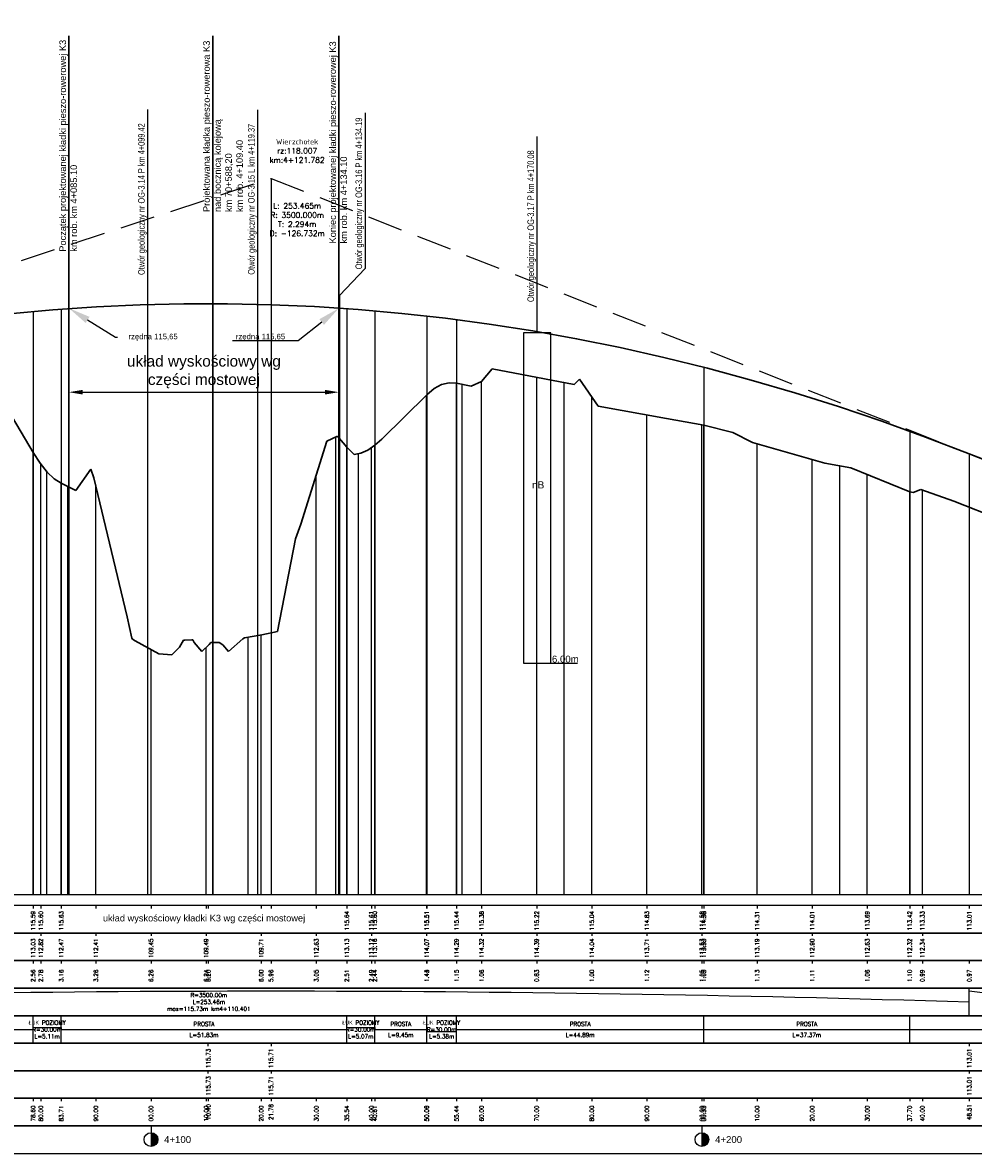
# Model space of a CAD drawing. Extents: x 7529714 to 7537797, y 5723889 to 5727796.
# Tile 26 of 28: x 7537372 to 7537545, y 5725349 to 5725554. Entities that reach past the tile are written whole.
import ezdxf
from ezdxf import colors
from ezdxf.entities.mleader import LeaderData, LeaderLine
from ezdxf.enums import TextEntityAlignment as Align
from ezdxf.math import Vec2, Vec3

# ---------------------------------------------------------------- set-up
doc = ezdxf.new("R2010")
doc.units = 0
doc.header["$PDMODE"] = 35
doc.header["$PDSIZE"] = 0.3
doc.linetypes.add('HIDDEN', pattern=[9.525, 6.35, -3.175])
for name, color, linetype in [('C-DROGI-PROFILE', 7, 'Continuous'), ('C-DROGI-PROFILE-ETYKIETY', 7, 'Continuous'), ('D-geologia', 150, 'Continuous'), ('Niw-opis', 2, 'Continuous')]:
    doc.layers.add(name, color=color, linetype=linetype)
doc.styles.add('ARIAL', font='arial.ttf', dxfattribs={"height": 1})
doc.styles.get("Standard").update_dxf_attribs({"font": 'arial.ttf'})
doc.dimstyles.new('ISO-25', dxfattribs={"dimtxt": 2.5, "dimasz": 2.5, "dimexe": 1.25, "dimexo": 0.625, "dimtad": 1, "dimtxsty": 'Standard', "dimcen": 2.5, "dimadec": 0, "dimazin": 0, "dimtfac": 1, "dimtmove": 0, "dimatfit": 3, "dimfxl": 1, "dimarcsym": 0})

# ---------------------------------------------------------------- blocks, each defined once
blk = doc.blocks.new('kilometraz')
at = {"linetype": 'ByBlock', "lineweight": -2}
blk.add_hatch(color=0, dxfattribs=at).paths.add_polyline_path([(0, -0.5, 0.414214), (0.5, 0, 0.414214), (0, 0.5)])
at = {"color": 0, "linetype": 'ByBlock', "lineweight": -2}
blk.add_line((0, 0.5), (0, -0.5), dxfattribs=at)
blk.add_circle((0, 0), 0.5, dxfattribs=at)
blk = doc.blocks.new('*D16')
at = {"layer": 'Defpoints', "color": 0, "transparency": 16777216}
for p in [(7537429.84, 5725487.1), (7537380.84, 5725484.31), (7537429.84, 5725484.31)]:
    blk.add_point(p, dxfattribs=at)
at = {"layer": 'Niw-opis', "color": 0, "lineweight": -2, "transparency": 16777216}
for p, q in [((7537380.84, 5725484.93), (7537380.84, 5725488.35)), ((7537383.34, 5725487.1), (7537427.34, 5725487.1)), ((7537429.84, 5725484.93), (7537429.84, 5725488.35))]:
    blk.add_line(p, q, dxfattribs=at)
at = {"layer": 'Niw-opis', "color": 0, "transparency": 16777216}
for points in [[(7537383.34, 5725487.52), (7537383.34, 5725486.68), (7537380.84, 5725487.1)], [(7537427.34, 5725487.52), (7537427.34, 5725486.68), (7537429.84, 5725487.1)]]:
    blk.add_solid(points, dxfattribs=at)
at = {"layer": 'Niw-opis', "color": 0, "lineweight": 30, "transparency": 16777216, "insert": (7537405.34, 5725490.78), "char_height": 2.5, "attachment_point": 5}
blk.add_mtext('{\\H0.8x;układ wyskościowy wg \\Pczęści mostowej}', dxfattribs=at)

msp = doc.modelspace()

# ---------------------------------------------------------------- linework, layer by layer
at = {"layer": 'C-DROGI-PROFILE', "color": 2, "linetype": 'HIDDEN', "lineweight": -3}
for p, q in [((7537290.79, 5725484.166), (7537417.522, 5725525.934)), ((7537417.522, 5725525.934), (7537544.255, 5725475.924))]:
    msp.add_line(p, q, dxfattribs=at)
at = {"layer": 'C-DROGI-PROFILE', "color": 12, "linetype": 'Continuous', "lineweight": 30, "true_color": 0xdb0000}
for p, q in [((7537369.998, 5725501.308), (7537377.919, 5725502.037)), ((7537377.919, 5725502.037), (7537385.839, 5725502.586)), ((7537385.839, 5725502.586), (7537393.76, 5725502.955)), ((7537393.76, 5725502.955), (7537401.681, 5725503.146)), ((7537401.681, 5725503.146), (7537409.602, 5725503.157)), ((7537409.602, 5725503.157), (7537417.522, 5725502.989)), ((7537417.522, 5725502.989), (7537425.443, 5725502.642)), ((7537425.443, 5725502.642), (7537433.364, 5725502.116)), ((7537433.364, 5725502.116), (7537441.285, 5725501.41)), ((7537441.285, 5725501.41), (7537449.205, 5725500.525)), ((7537449.205, 5725500.525), (7537457.126, 5725499.461)), ((7537457.126, 5725499.461), (7537465.047, 5725498.217)), ((7537465.047, 5725498.217), (7537472.968, 5725496.795)), ((7537472.968, 5725496.795), (7537480.889, 5725495.193)), ((7537480.889, 5725495.193), (7537488.809, 5725493.412)), ((7537488.809, 5725493.412), (7537496.73, 5725491.451)), ((7537496.73, 5725491.451), (7537504.651, 5725489.311)), ((7537504.651, 5725489.311), (7537512.572, 5725486.992)), ((7537512.572, 5725486.992), (7537520.492, 5725484.494)), ((7537520.492, 5725484.494), (7537528.413, 5725481.817)), ((7537528.413, 5725481.817), (7537536.334, 5725478.96)), ((7537536.334, 5725478.96), (7537544.255, 5725475.924)), ((7537544.255, 5725475.924), (7537577.326, 5725462.874))]:
    msp.add_line(p, q, dxfattribs=at)
at = {"layer": 'C-DROGI-PROFILE', "color": 98, "linetype": 'Continuous', "lineweight": 30, "true_color": 0x006100}
for p, q in [((7537455.754, 5725489.068), (7537457.635, 5725491.365)), ((7537457.635, 5725491.365), (7537472.524, 5725488.524)), ((7537453.837, 5725488.218), (7537455.754, 5725489.068)), ((7537472.524, 5725488.524), (7537473.54, 5725489.476)), ((7537473.54, 5725489.476), (7537476.906, 5725484.55)), ((7537445.8, 5725486.61), (7537447.146, 5725487.741)), ((7537447.146, 5725487.741), (7537448.492, 5725488.474)), ((7537448.492, 5725488.474), (7537449.838, 5725488.808)), ((7537449.838, 5725488.808), (7537451.184, 5725488.742)), ((7537451.184, 5725488.742), (7537453.837, 5725488.218)), ((7537369.025, 5725485.148), (7537374.338, 5725476.159)), ((7537437.632, 5725478.545), (7537445.8, 5725486.61)), ((7537476.906, 5725484.55), (7537489.298, 5725482.299)), ((7537489.298, 5725482.299), (7537496.074, 5725481.142)), ((7537496.074, 5725481.142), (7537501.351, 5725479.767)), ((7537427.628, 5725478.219), (7537429.599, 5725479.089)), ((7537429.599, 5725479.089), (7537431.28, 5725477.134)), ((7537501.351, 5725479.767), (7537504.939, 5725477.949)), ((7537422.951, 5725463.16), (7537427.628, 5725478.219)), ((7537431.28, 5725477.134), (7537432.547, 5725475.852)), ((7537435.081, 5725476.555), (7537436.348, 5725477.456)), ((7537436.348, 5725477.456), (7537437.632, 5725478.545)), ((7537504.939, 5725477.949), (7537518.033, 5725474.234)), ((7537374.338, 5725476.159), (7537375.615, 5725474.187)), ((7537432.547, 5725475.852), (7537432.609, 5725475.808)), ((7537432.609, 5725475.808), (7537433.814, 5725476.002)), ((7537433.814, 5725476.002), (7537435.081, 5725476.555)), ((7537375.615, 5725474.187), (7537376.892, 5725472.596)), ((7537376.892, 5725472.596), (7537378.169, 5725471.389)), ((7537382.072, 5725469.273), (7537384.844, 5725473.132)), ((7537384.844, 5725473.132), (7537385.363, 5725471.57)), ((7537518.033, 5725474.234), (7537522.732, 5725473.363)), ((7537522.732, 5725473.363), (7537533.443, 5725469.02)), ((7537378.169, 5725471.389), (7537379.446, 5725470.566)), ((7537379.446, 5725470.566), (7537382.072, 5725469.273)), ((7537385.363, 5725471.57), (7537391.41, 5725446.291)), ((7537533.443, 5725469.02), (7537534.07, 5725468.857)), ((7537534.07, 5725468.857), (7537535.439, 5725469.414)), ((7537535.439, 5725469.414), (7537541.471, 5725467.32)), ((7537541.471, 5725467.32), (7537552.754, 5725462.807)), ((7537421.956, 5725460.489), (7537422.951, 5725463.16)), ((7537418.697, 5725443.624), (7537421.956, 5725460.489)), ((7537391.41, 5725446.291), (7537392.245, 5725442.426)), ((7537392.245, 5725442.426), (7537392.375, 5725442.26)), ((7537392.375, 5725442.26), (7537392.873, 5725441.975)), ((7537392.873, 5725441.975), (7537397.161, 5725439.588)), ((7537400.899, 5725440.817), (7537401.63, 5725442.064)), ((7537401.63, 5725442.064), (7537401.856, 5725442.063)), ((7537401.856, 5725442.063), (7537403.132, 5725442.148)), ((7537403.132, 5725442.148), (7537403.353, 5725442.146)), ((7537403.353, 5725442.146), (7537403.57, 5725441.654)), ((7537409.83, 5725440.015), (7537412.413, 5725442.327)), ((7537412.413, 5725442.327), (7537412.727, 5725442.518)), ((7537412.727, 5725442.518), (7537415.88, 5725443.03)), ((7537415.88, 5725443.03), (7537418.697, 5725443.624)), ((7537399.499, 5725439.407), (7537400.899, 5725440.817)), ((7537403.57, 5725441.654), (7537404.958, 5725440.029)), ((7537404.958, 5725440.029), (7537406.281, 5725441.265)), ((7537406.281, 5725441.265), (7537406.604, 5725441.647)), ((7537406.604, 5725441.647), (7537407.868, 5725441.646)), ((7537407.868, 5725441.646), (7537408.098, 5725441.646)), ((7537408.098, 5725441.646), (7537408.801, 5725441.234)), ((7537408.801, 5725441.234), (7537409.83, 5725440.015)), ((7537397.161, 5725439.588), (7537399.499, 5725439.407))]:
    msp.add_line(p, q, dxfattribs=at)
at = {"layer": 'C-DROGI-PROFILE', "color": 1, "linetype": 'Continuous', "lineweight": -3}
for p, q in [((7537455.741, 5725395.868), (7537455.741, 5725489.063)), ((7537465.741, 5725395.868), (7537465.741, 5725489.818)), ((7537451.184, 5725395.868), (7537451.184, 5725488.742)), ((7537452.233, 5725395.868), (7537452.233, 5725488.535)), ((7537470.741, 5725395.868), (7537470.741, 5725488.864)), ((7537445.741, 5725395.868), (7537445.741, 5725486.551)), ((7537445.8, 5725395.868), (7537445.8, 5725486.61)), ((7537475.741, 5725395.868), (7537475.741, 5725486.256)), ((7537485.741, 5725395.868), (7537485.741, 5725482.945)), ((7537495.741, 5725395.868), (7537495.741, 5725481.199)), ((7537496.074, 5725395.868), (7537496.074, 5725481.142)), ((7537429.275, 5725395.868), (7537429.275, 5725478.946)), ((7537431.28, 5725395.868), (7537431.28, 5725477.134)), ((7537435.741, 5725395.868), (7537435.741, 5725477.024)), ((7537436.348, 5725395.868), (7537436.348, 5725477.456)), ((7537505.741, 5725395.868), (7537505.741, 5725477.722)), ((7537374.338, 5725395.868), (7537374.338, 5725476.159)), ((7537433.416, 5725395.868), (7537433.416, 5725475.938)), ((7537515.741, 5725395.868), (7537515.741, 5725474.885)), ((7537375.741, 5725395.868), (7537375.741, 5725474.031)), ((7537376.842, 5725395.868), (7537376.842, 5725472.659)), ((7537520.741, 5725395.868), (7537520.741, 5725473.732)), ((7537379.446, 5725395.868), (7537379.446, 5725470.566)), ((7537425.741, 5725395.868), (7537425.741, 5725472.141)), ((7537525.741, 5725395.868), (7537525.741, 5725472.143)), ((7537380.625, 5725395.868), (7537380.625, 5725469.986)), ((7537385.741, 5725395.868), (7537385.741, 5725469.993)), ((7537533.443, 5725395.868), (7537533.443, 5725469.02)), ((7537535.741, 5725395.868), (7537535.741, 5725469.31)), ((7537413.384, 5725395.868), (7537413.384, 5725442.625)), ((7537415.741, 5725395.868), (7537415.741, 5725443.007)), ((7537395.741, 5725395.868), (7537395.741, 5725440.379)), ((7537405.741, 5725395.868), (7537405.741, 5725440.76)), ((7533295.241, 5725395.868), (7537726.805, 5725395.868)), ((7537374.338, 5725393.868), (7537374.338, 5725393.368)), ((7537375.741, 5725393.868), (7537375.741, 5725393.368)), ((7537379.446, 5725393.868), (7537379.446, 5725393.368)), ((7537385.741, 5725393.868), (7537385.741, 5725393.368)), ((7537395.741, 5725393.868), (7537395.741, 5725393.368)), ((7537405.741, 5725393.868), (7537405.741, 5725393.368)), ((7537406.141, 5725393.868), (7537406.141, 5725393.368)), ((7537415.741, 5725393.868), (7537415.741, 5725393.368)), ((7537417.522, 5725393.868), (7537417.522, 5725393.368)), ((7537425.741, 5725393.868), (7537425.741, 5725393.368)), ((7537431.28, 5725393.868), (7537431.28, 5725393.368)), ((7537435.741, 5725393.868), (7537435.741, 5725393.368)), ((7537436.348, 5725393.868), (7537436.348, 5725393.368)), ((7537445.741, 5725393.868), (7537445.741, 5725393.368)), ((7537445.8, 5725393.868), (7537445.8, 5725393.368)), ((7537451.184, 5725393.868), (7537451.184, 5725393.368)), ((7537455.741, 5725393.868), (7537455.741, 5725393.368)), ((7537465.741, 5725393.868), (7537465.741, 5725393.368)), ((7537475.741, 5725393.868), (7537475.741, 5725393.368)), ((7537485.741, 5725393.868), (7537485.741, 5725393.368)), ((7537495.741, 5725393.868), (7537495.741, 5725393.368)), ((7537496.074, 5725393.868), (7537496.074, 5725393.368)), ((7537505.741, 5725393.868), (7537505.741, 5725393.368)), ((7537515.741, 5725393.868), (7537515.741, 5725393.368)), ((7537525.741, 5725393.868), (7537525.741, 5725393.368)), ((7537533.443, 5725393.868), (7537533.443, 5725393.368)), ((7537535.741, 5725393.868), (7537535.741, 5725393.368)), ((7537544.255, 5725393.868), (7537544.255, 5725393.368)), ((7537375.741, 5725388.868), (7537375.741, 5725388.368)), ((7537385.741, 5725388.868), (7537385.741, 5725388.368)), ((7537395.741, 5725388.868), (7537395.741, 5725388.368)), ((7537405.741, 5725388.868), (7537405.741, 5725388.368)), ((7537415.741, 5725388.868), (7537415.741, 5725388.368)), ((7537425.741, 5725388.868), (7537425.741, 5725388.368)), ((7537435.741, 5725388.868), (7537435.741, 5725388.368)), ((7537445.741, 5725388.868), (7537445.741, 5725388.368)), ((7537455.741, 5725388.868), (7537455.741, 5725388.368)), ((7537465.741, 5725388.868), (7537465.741, 5725388.368)), ((7537475.741, 5725388.868), (7537475.741, 5725388.368)), ((7537485.741, 5725388.868), (7537485.741, 5725388.368)), ((7537495.741, 5725388.868), (7537495.741, 5725388.368)), ((7537505.741, 5725388.868), (7537505.741, 5725388.368)), ((7537515.741, 5725388.868), (7537515.741, 5725388.368)), ((7537525.741, 5725388.868), (7537525.741, 5725388.368)), ((7537535.741, 5725388.868), (7537535.741, 5725388.368)), ((7537374.338, 5725383.868), (7537374.338, 5725383.368)), ((7537375.741, 5725383.868), (7537375.741, 5725383.368)), ((7537379.446, 5725383.868), (7537379.446, 5725383.368)), ((7537385.741, 5725383.868), (7537385.741, 5725383.368)), ((7537395.741, 5725383.868), (7537395.741, 5725383.368)), ((7537405.741, 5725383.868), (7537405.741, 5725383.368)), ((7537406.141, 5725383.868), (7537406.141, 5725383.368)), ((7537415.741, 5725383.868), (7537415.741, 5725383.368)), ((7537417.522, 5725383.868), (7537417.522, 5725383.368)), ((7537425.741, 5725383.868), (7537425.741, 5725383.368)), ((7537431.28, 5725383.868), (7537431.28, 5725383.368)), ((7537435.741, 5725383.868), (7537435.741, 5725383.368)), ((7537436.348, 5725383.868), (7537436.348, 5725383.368)), ((7537445.741, 5725383.868), (7537445.741, 5725383.368)), ((7537445.8, 5725383.868), (7537445.8, 5725383.368)), ((7537451.184, 5725383.868), (7537451.184, 5725383.368)), ((7537455.741, 5725383.868), (7537455.741, 5725383.368)), ((7537465.741, 5725383.868), (7537465.741, 5725383.368)), ((7537475.741, 5725383.868), (7537475.741, 5725383.368)), ((7537485.741, 5725383.868), (7537485.741, 5725383.368)), ((7537495.741, 5725383.868), (7537495.741, 5725383.368)), ((7537496.074, 5725383.868), (7537496.074, 5725383.368)), ((7537505.741, 5725383.868), (7537505.741, 5725383.368)), ((7537515.741, 5725383.868), (7537515.741, 5725383.368)), ((7537525.741, 5725383.868), (7537525.741, 5725383.368)), ((7537533.443, 5725383.868), (7537533.443, 5725383.368)), ((7537535.741, 5725383.868), (7537535.741, 5725383.368)), ((7537544.255, 5725383.868), (7537544.255, 5725383.368)), ((7537544.255, 5725373.868), (7537544.255, 5725378.868)), ((7537374.338, 5725368.868), (7537374.338, 5725373.868)), ((7537379.446, 5725368.868), (7537379.446, 5725373.868)), ((7537431.28, 5725368.868), (7537431.28, 5725373.868)), ((7537436.348, 5725368.868), (7537436.348, 5725373.868)), ((7537445.8, 5725368.868), (7537445.8, 5725373.868)), ((7537451.184, 5725368.868), (7537451.184, 5725373.868)), ((7537496.074, 5725368.868), (7537496.074, 5725373.868)), ((7537533.443, 5725368.868), (7537533.443, 5725373.868)), ((7537406.141, 5725368.368), (7537406.141, 5725368.868)), ((7537417.522, 5725368.868), (7537417.522, 5725368.368)), ((7537544.255, 5725368.868), (7537544.255, 5725368.368)), ((7537406.141, 5725363.368), (7537406.141, 5725363.868)), ((7537417.522, 5725363.868), (7537417.522, 5725363.368)), ((7537544.255, 5725363.868), (7537544.255, 5725363.368)), ((7537374.338, 5725358.868), (7537374.338, 5725358.368)), ((7537375.741, 5725358.868), (7537375.741, 5725358.368)), ((7537379.446, 5725358.868), (7537379.446, 5725358.368)), ((7537385.741, 5725358.868), (7537385.741, 5725358.368)), ((7537395.741, 5725358.868), (7537395.741, 5725358.368)), ((7537405.741, 5725358.868), (7537405.741, 5725358.368)), ((7537406.141, 5725358.868), (7537406.141, 5725358.368)), ((7537415.741, 5725358.868), (7537415.741, 5725358.368)), ((7537417.522, 5725358.868), (7537417.522, 5725358.368)), ((7537425.741, 5725358.868), (7537425.741, 5725358.368)), ((7537431.28, 5725358.868), (7537431.28, 5725358.368)), ((7537435.741, 5725358.868), (7537435.741, 5725358.368)), ((7537436.348, 5725358.868), (7537436.348, 5725358.368)), ((7537445.741, 5725358.868), (7537445.741, 5725358.368)), ((7537445.8, 5725358.868), (7537445.8, 5725358.368)), ((7537451.184, 5725358.868), (7537451.184, 5725358.368)), ((7537455.741, 5725358.868), (7537455.741, 5725358.368)), ((7537465.741, 5725358.868), (7537465.741, 5725358.368)), ((7537475.741, 5725358.868), (7537475.741, 5725358.368)), ((7537485.741, 5725358.868), (7537485.741, 5725358.368)), ((7537495.741, 5725358.868), (7537495.741, 5725358.368)), ((7537496.074, 5725358.868), (7537496.074, 5725358.368)), ((7537505.741, 5725358.868), (7537505.741, 5725358.368)), ((7537515.741, 5725358.868), (7537515.741, 5725358.368)), ((7537525.741, 5725358.868), (7537525.741, 5725358.368)), ((7537533.443, 5725358.868), (7537533.443, 5725358.368)), ((7537535.741, 5725358.868), (7537535.741, 5725358.368)), ((7537544.255, 5725358.868), (7537544.255, 5725358.368)), ((7537395.741, 5725353.868), (7537395.741, 5725352.368)), ((7537495.741, 5725353.868), (7537495.741, 5725352.368))]:
    msp.add_line(p, q, dxfattribs=at)
at = {"layer": 'C-DROGI-PROFILE', "color": 2, "linetype": 'Continuous', "lineweight": -3}
for p, q in [((7537544.255, 5725378.368), (7537577.326, 5725374.368)), ((7537364.648, 5725371.368), (7537374.338, 5725371.368)), ((7537374.338, 5725371.368), (7537374.338, 5725371.743)), ((7537374.338, 5725371.743), (7537379.446, 5725371.743)), ((7537379.446, 5725371.743), (7537379.446, 5725371.368)), ((7537379.446, 5725371.368), (7537431.28, 5725371.368)), ((7537431.28, 5725371.368), (7537431.28, 5725371.743)), ((7537431.28, 5725371.743), (7537436.348, 5725371.743)), ((7537436.348, 5725371.743), (7537436.348, 5725371.368)), ((7537436.348, 5725371.368), (7537445.8, 5725371.368)), ((7537445.8, 5725371.368), (7537445.8, 5725370.993)), ((7537445.8, 5725370.993), (7537451.184, 5725370.993)), ((7537451.184, 5725370.993), (7537451.184, 5725371.368)), ((7537451.184, 5725371.368), (7537631.11, 5725371.368))]:
    msp.add_line(p, q, dxfattribs=at)
at = {"layer": 'C-DROGI-PROFILE', "color": 12, "linetype": 'Continuous', "lineweight": 30, "true_color": 0xdb0000}
msp.add_lwpolyline([(7537369.998, 5725501.308), (7537377.919, 5725502.037), (7537385.839, 5725502.586), (7537393.76, 5725502.955), (7537401.681, 5725503.146), (7537409.602, 5725503.157), (7537417.522, 5725502.989), (7537425.443, 5725502.642), (7537433.364, 5725502.116), (7537441.285, 5725501.41), (7537449.205, 5725500.525), (7537457.126, 5725499.461), (7537465.047, 5725498.217), (7537472.968, 5725496.795), (7537480.889, 5725495.193), (7537488.809, 5725493.412), (7537496.73, 5725491.451), (7537504.651, 5725489.311), (7537512.572, 5725486.992), (7537520.492, 5725484.494), (7537528.413, 5725481.817), (7537536.334, 5725478.96), (7537544.255, 5725475.924), (7537577.326, 5725462.874)], dxfattribs=at)
at = {"layer": 'C-DROGI-PROFILE', "color": 2, "linetype": 'Continuous', "lineweight": -3, "extrusion": (0, 0, -1)}
msp.add_arc((-7537417.522, 5721362.101), 4016.267, 88.191746, 91.808254, dxfattribs=at)
at = {"layer": 'C-DROGI-PROFILE', "color": 1, "linetype": 'Continuous', "lineweight": -3}
for points in [[(7533295.741, 5725388.868), (7537726.805, 5725388.868), (7537726.805, 5725393.868), (7533295.741, 5725393.868)], [(7533295.741, 5725383.868), (7537726.805, 5725383.868), (7537726.805, 5725388.868), (7533295.741, 5725388.868)], [(7533295.741, 5725378.868), (7537726.805, 5725378.868), (7537726.805, 5725383.868), (7533295.741, 5725383.868)], [(7533295.741, 5725373.868), (7537726.805, 5725373.868), (7537726.805, 5725378.868), (7533295.741, 5725378.868)], [(7533295.741, 5725368.868), (7537726.805, 5725368.868), (7537726.805, 5725373.868), (7533295.741, 5725373.868)], [(7533295.741, 5725363.868), (7537726.805, 5725363.868), (7537726.805, 5725368.868), (7533295.741, 5725368.868)], [(7533295.741, 5725358.868), (7537726.805, 5725358.868), (7537726.805, 5725363.868), (7533295.741, 5725363.868)], [(7533295.741, 5725353.868), (7537726.805, 5725353.868), (7537726.805, 5725358.868), (7533295.741, 5725358.868)], [(7533295.741, 5725348.868), (7537726.805, 5725348.868), (7537726.805, 5725353.868), (7533295.741, 5725353.868)]]:
    msp.add_3dface(points, dxfattribs=at)
at = {"layer": 'C-DROGI-PROFILE-ETYKIETY', "color": 3, "linetype": 'Continuous', "lineweight": -3}
for p, q in [((7537417.522, 5725525.934), (7537417.522, 5725395.868)), ((7537544.255, 5725475.924), (7537544.255, 5725395.868))]:
    msp.add_line(p, q, dxfattribs=at)
at = {"layer": 'C-DROGI-PROFILE-ETYKIETY', "color": 2, "linetype": 'Continuous', "lineweight": -3}
for p, q in [((7537374.338, 5725501.73), (7537374.338, 5725395.868)), ((7537379.446, 5725502.156), (7537379.446, 5725395.868)), ((7537431.28, 5725502.272), (7537431.28, 5725395.868)), ((7537436.348, 5725501.871), (7537436.348, 5725395.868)), ((7537445.8, 5725500.928), (7537445.8, 5725395.868)), ((7537451.184, 5725500.276), (7537451.184, 5725395.868)), ((7537496.074, 5725491.62), (7537496.074, 5725395.868)), ((7537533.443, 5725480.023), (7537533.443, 5725395.868))]:
    msp.add_line(p, q, dxfattribs=at)
at = {"layer": 'D-geologia', "linetype": 'Continuous'}
for points in [[(7537395.158, 5725395.868), (7537395.158, 5725538.443)], [(7537415.108, 5725395.868), (7537415.108, 5725538.356)], [(7537434.612, 5725537.809), (7537434.612, 5725509.566), (7537429.933, 5725504.659), (7537429.933, 5725395.868)], [(7537465.819, 5725497.868), (7537465.819, 5725533.544)]]:
    msp.add_lwpolyline(points, dxfattribs=at)
at = {"layer": 'D-geologia'}
for points in [[(7537463.319, 5725437.868), (7537468.319, 5725437.868), (7537468.319, 5725437.868), (7537468.319, 5725497.868), (7537463.319, 5725497.868), (7537463.319, 5725437.868)], [(7537463.319, 5725437.868), (7537473.123, 5725437.868)]]:
    msp.add_lwpolyline(points, dxfattribs=at)
at = {"layer": 'Niw-opis', "lineweight": 30}
for points in [[(7537380.841, 5725395.868), (7537380.841, 5725551.843)], [(7537406.941, 5725395.868), (7537406.941, 5725551.843)], [(7537429.841, 5725395.868), (7537429.841, 5725551.843)]]:
    msp.add_lwpolyline(points, dxfattribs=at)
at = {"layer": 'Niw-opis', "color": 2}
msp.add_lwpolyline([(7533295.741, 5725395.868), (7537726.805, 5725395.868)], dxfattribs=at)
at = {"layer": 'Niw-opis'}
msp.add_lwpolyline([(7533295.741, 5725395.868), (7537726.805, 5725395.868)], dxfattribs=at)

# ---------------------------------------------------------------- block references
at = {"layer": 'C-DROGI-PROFILE-ETYKIETY', "linetype": 'Continuous', "lineweight": -3, "xscale": 2.499999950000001, "yscale": 2.499999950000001, "zscale": 2.499999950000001, "rotation": 8.53773646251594e-07}
for p in [(7537395.741, 5725351.368), (7537495.741, 5725351.368)]:
    msp.add_blockref('kilometraz', p, dxfattribs=at)

# ---------------------------------------------------------------- texts
at = {"layer": 'C-DROGI-PROFILE-ETYKIETY', "color": 2, "linetype": 'Continuous', "lineweight": -3, "char_height": 1, "attachment_point": 5}
for s, insert in [('{\\Fsimplex.shx|c238;Wierzchołek\\Prz:118.007\\Pkm:4+121.782}', (7537422.266, 5725530.934)), ('{\\Fsimplex.shx|c238;L: 253.465m\\PR: 3500.000m\\PT: 2.294m\\PD: -126.732m}', (7537422.266, 5725518.434))]:
    msp.add_mtext(s, dxfattribs=dict(at, insert=insert))
at = {"layer": 'C-DROGI-PROFILE-ETYKIETY', "color": 7, "linetype": 'Continuous', "lineweight": -3, "char_height": 0.75, "attachment_point": 5, "rotation": 90}
for s, insert in [('{\\Fsimplex.shx|c238;115.59}', (7537374.338, 5725391.118)), ('{\\Fsimplex.shx|c238;115.60}', (7537375.741, 5725391.118)), ('{\\Fsimplex.shx|c238;115.63}', (7537379.446, 5725391.118)), ('{\\Fsimplex.shx|c238;115.64}', (7537431.28, 5725391.118)), ('{\\Fsimplex.shx|c238;115.61}', (7537435.741, 5725391.118)), ('{\\Fsimplex.shx|c238;115.60}', (7537436.348, 5725391.118)), ('{\\Fsimplex.shx|c238;115.51}', (7537445.741, 5725391.118)), ('{\\Fsimplex.shx|c238;115.51}', (7537445.8, 5725391.118)), ('{\\Fsimplex.shx|c238;115.44}', (7537451.184, 5725391.118)), ('{\\Fsimplex.shx|c238;115.38}', (7537455.741, 5725391.118)), ('{\\Fsimplex.shx|c238;115.22}', (7537465.741, 5725391.118)), ('{\\Fsimplex.shx|c238;115.04}', (7537475.741, 5725391.118)), ('{\\Fsimplex.shx|c238;114.83}', (7537485.741, 5725391.118)), ('{\\Fsimplex.shx|c238;114.58}', (7537495.741, 5725391.118)), ('{\\Fsimplex.shx|c238;114.58}', (7537496.074, 5725391.118)), ('{\\Fsimplex.shx|c238;114.31}', (7537505.741, 5725391.118)), ('{\\Fsimplex.shx|c238;114.01}', (7537515.741, 5725391.118)), ('{\\Fsimplex.shx|c238;113.69}', (7537525.741, 5725391.118)), ('{\\Fsimplex.shx|c238;113.42}', (7537533.443, 5725391.118)), ('{\\Fsimplex.shx|c238;113.33}', (7537535.741, 5725391.118)), ('{\\Fsimplex.shx|c238;113.01}', (7537544.255, 5725391.118)), ('{\\Fsimplex.shx|c238;113.03}', (7537374.338, 5725386.118)), ('{\\Fsimplex.shx|c238;112.82}', (7537375.741, 5725386.118)), ('{\\Fsimplex.shx|c238;112.47}', (7537379.446, 5725386.118)), ('{\\Fsimplex.shx|c238;112.41}', (7537385.741, 5725386.118)), ('{\\Fsimplex.shx|c238;109.45}', (7537395.741, 5725386.118)), ('{\\Fsimplex.shx|c238;109.49}', (7537405.741, 5725386.118)), ('{\\Fsimplex.shx|c238;109.71}', (7537415.741, 5725386.118)), ('{\\Fsimplex.shx|c238;112.63}', (7537425.741, 5725386.118)), ('{\\Fsimplex.shx|c238;113.13}', (7537431.28, 5725386.118)), ('{\\Fsimplex.shx|c238;113.12}', (7537435.741, 5725386.118)), ('{\\Fsimplex.shx|c238;113.16}', (7537436.348, 5725386.118)), ('{\\Fsimplex.shx|c238;114.07}', (7537445.741, 5725386.118)), ('{\\Fsimplex.shx|c238;114.07}', (7537445.8, 5725386.118)), ('{\\Fsimplex.shx|c238;114.29}', (7537451.184, 5725386.118)), ('{\\Fsimplex.shx|c238;114.32}', (7537455.741, 5725386.118)), ('{\\Fsimplex.shx|c238;114.39}', (7537465.741, 5725386.118)), ('{\\Fsimplex.shx|c238;114.04}', (7537475.741, 5725386.118)), ('{\\Fsimplex.shx|c238;113.71}', (7537485.741, 5725386.118)), ('{\\Fsimplex.shx|c238;113.53}', (7537495.741, 5725386.118)), ('{\\Fsimplex.shx|c238;113.53}', (7537496.074, 5725386.118)), ('{\\Fsimplex.shx|c238;113.19}', (7537505.741, 5725386.118)), ('{\\Fsimplex.shx|c238;112.90}', (7537515.741, 5725386.118)), ('{\\Fsimplex.shx|c238;112.63}', (7537525.741, 5725386.118)), ('{\\Fsimplex.shx|c238;112.32}', (7537533.443, 5725386.118)), ('{\\Fsimplex.shx|c238;112.34}', (7537535.741, 5725386.118)), ('{\\Fsimplex.shx|c238;2.56}', (7537374.338, 5725381.118)), ('{\\Fsimplex.shx|c238;2.78}', (7537375.741, 5725381.118)), ('{\\Fsimplex.shx|c238;3.16}', (7537379.446, 5725381.118)), ('{\\Fsimplex.shx|c238;3.26}', (7537385.741, 5725381.118)), ('{\\Fsimplex.shx|c238;6.26}', (7537395.741, 5725381.118)), ('{\\Fsimplex.shx|c238;6.24}', (7537405.741, 5725381.118)), ('{\\Fsimplex.shx|c238;6.20}', (7537406.141, 5725381.118)), ('{\\Fsimplex.shx|c238;6.20}', (7537406.141, 5725381.118)), ('{\\Fsimplex.shx|c238;6.00}', (7537415.741, 5725381.118)), ('{\\Fsimplex.shx|c238;5.96}', (7537417.522, 5725381.118)), ('{\\Fsimplex.shx|c238;3.05}', (7537425.741, 5725381.118)), ('{\\Fsimplex.shx|c238;2.51}', (7537431.28, 5725381.118)), ('{\\Fsimplex.shx|c238;2.49}', (7537435.741, 5725381.118)), ('{\\Fsimplex.shx|c238;2.44}', (7537436.348, 5725381.118)), ('{\\Fsimplex.shx|c238;1.44}', (7537445.741, 5725381.118)), ('{\\Fsimplex.shx|c238;1.43}', (7537445.8, 5725381.118)), ('{\\Fsimplex.shx|c238;1.15}', (7537451.184, 5725381.118)), ('{\\Fsimplex.shx|c238;1.06}', (7537455.741, 5725381.118)), ('{\\Fsimplex.shx|c238;0.83}', (7537465.741, 5725381.118)), ('{\\Fsimplex.shx|c238;1.00}', (7537475.741, 5725381.118)), ('{\\Fsimplex.shx|c238;1.12}', (7537485.741, 5725381.118)), ('{\\Fsimplex.shx|c238;1.05}', (7537495.741, 5725381.118)), ('{\\Fsimplex.shx|c238;1.05}', (7537496.074, 5725381.118)), ('{\\Fsimplex.shx|c238;1.13}', (7537505.741, 5725381.118)), ('{\\Fsimplex.shx|c238;1.11}', (7537515.741, 5725381.118)), ('{\\Fsimplex.shx|c238;1.06}', (7537525.741, 5725381.118)), ('{\\Fsimplex.shx|c238;1.10}', (7537533.443, 5725381.118)), ('{\\Fsimplex.shx|c238;0.99}', (7537535.741, 5725381.118)), ('{\\Fsimplex.shx|c238;0.97}', (7537544.255, 5725381.118)), ('{\\Fsimplex.shx|c238;115.73}', (7537406.141, 5725366.118)), ('{\\Fsimplex.shx|c238;115.73}', (7537406.141, 5725366.118)), ('{\\Fsimplex.shx|c238;115.71}', (7537417.522, 5725366.118)), ('{\\Fsimplex.shx|c238;113.01}', (7537544.255, 5725366.118)), ('{\\Fsimplex.shx|c238;115.73}', (7537406.141, 5725361.118)), ('{\\Fsimplex.shx|c238;115.73}', (7537406.141, 5725361.118)), ('{\\Fsimplex.shx|c238;115.71}', (7537417.522, 5725361.118)), ('{\\Fsimplex.shx|c238;113.01}', (7537544.255, 5725361.118)), ('{\\Fsimplex.shx|c238;10.40}', (7537406.141, 5725356.368)), ('{\\Fsimplex.shx|c238;10.40}', (7537406.141, 5725356.368)), ('{\\Fsimplex.shx|c238;21.78}', (7537417.522, 5725356.368)), ('{\\Fsimplex.shx|c238;48.51}', (7537544.255, 5725356.368)), ('{\\Fsimplex.shx|c238;78.60}', (7537374.338, 5725356.118)), ('{\\Fsimplex.shx|c238;80.00}', (7537375.741, 5725356.118)), ('{\\Fsimplex.shx|c238;83.71}', (7537379.446, 5725356.118)), ('{\\Fsimplex.shx|c238;90.00}', (7537385.741, 5725356.118)), ('{\\Fsimplex.shx|c238;00.00}', (7537395.741, 5725356.118)), ('{\\Fsimplex.shx|c238;10.00}', (7537405.741, 5725356.118)), ('{\\Fsimplex.shx|c238;20.00}', (7537415.741, 5725356.118)), ('{\\Fsimplex.shx|c238;30.00}', (7537425.741, 5725356.118)), ('{\\Fsimplex.shx|c238;35.54}', (7537431.28, 5725356.118)), ('{\\Fsimplex.shx|c238;40.00}', (7537435.741, 5725356.118)), ('{\\Fsimplex.shx|c238;40.61}', (7537436.348, 5725356.118)), ('{\\Fsimplex.shx|c238;50.00}', (7537445.741, 5725356.118)), ('{\\Fsimplex.shx|c238;50.06}', (7537445.8, 5725356.118)), ('{\\Fsimplex.shx|c238;55.44}', (7537451.184, 5725356.118)), ('{\\Fsimplex.shx|c238;60.00}', (7537455.741, 5725356.118)), ('{\\Fsimplex.shx|c238;70.00}', (7537465.741, 5725356.118)), ('{\\Fsimplex.shx|c238;80.00}', (7537475.741, 5725356.118)), ('{\\Fsimplex.shx|c238;90.00}', (7537485.741, 5725356.118)), ('{\\Fsimplex.shx|c238;00.00}', (7537495.741, 5725356.118)), ('{\\Fsimplex.shx|c238;00.33}', (7537496.074, 5725356.118)), ('{\\Fsimplex.shx|c238;10.00}', (7537505.741, 5725356.118)), ('{\\Fsimplex.shx|c238;20.00}', (7537515.741, 5725356.118)), ('{\\Fsimplex.shx|c238;30.00}', (7537525.741, 5725356.118)), ('{\\Fsimplex.shx|c238;37.70}', (7537533.443, 5725356.118)), ('{\\Fsimplex.shx|c238;40.00}', (7537535.741, 5725356.118))]:
    msp.add_mtext(s, dxfattribs=dict(at, insert=insert))
at = {"layer": 'C-DROGI-PROFILE-ETYKIETY', "color": 7, "linetype": 'Continuous', "lineweight": -3}
for s, insert, char_height, attachment_point in [('{\\C256;układ wyskościowy kładki K3 wg części mostowej}', (7537405.363, 5725391.41), 1.2, 5), ('{\\Fsimplex.shx|c238;R=3500.00m\\PL=253.46m\\Pmax=115.73m km4+110.401}', (7537406.241, 5725376.368), 0.75, 5), ('{\\Fsimplex.shx|c238;ŁUK POZIOMY\\PR=30.00m\\PL=5.11m}', (7537376.892, 5725371.368), 0.75, 5), ('{\\Fsimplex.shx|c238;PROSTA}', (7537405.363, 5725372.368), 0.75, 5), ('{\\Fsimplex.shx|c238;ŁUK POZIOMY\\PR=30.00m\\PL=5.07m}', (7537433.814, 5725371.368), 0.75, 5), ('{\\Fsimplex.shx|c238;PROSTA}', (7537441.074, 5725372.368), 0.75, 5), ('{\\Fsimplex.shx|c238;ŁUK POZIOMY\\PR=30.00m\\PL=5.38m}', (7537448.492, 5725371.368), 0.75, 5), ('{\\Fsimplex.shx|c238;PROSTA}', (7537473.629, 5725372.368), 0.75, 5), ('{\\Fsimplex.shx|c238;PROSTA}', (7537514.758, 5725372.368), 0.75, 5), ('{\\Fsimplex.shx|c238;L=51.83m}', (7537405.363, 5725370.368), 0.75, 5), ('{\\Fsimplex.shx|c238;L=9.45m}', (7537441.074, 5725370.368), 0.75, 5), ('{\\Fsimplex.shx|c238;L=44.89m}', (7537473.629, 5725370.368), 0.75, 5), ('{\\Fsimplex.shx|c238;L=37.37m}', (7537514.758, 5725370.368), 0.75, 5), ('4+100', (7537398.116, 5725351.368), 1.25, 4), ('4+200', (7537498.116, 5725351.368), 1.25, 4)]:
    msp.add_mtext(s, dxfattribs=dict(at, insert=insert, char_height=char_height, attachment_point=attachment_point))
at = {"layer": 'D-geologia', "linetype": 'Continuous', "width": 0.8}
for s, p in [('Otwór geologiczny nr OG-3.16 P km 4+134.19', (7537434.412, 5725509.416)), ('Otwór geologiczny nr OG-3.14 P km 4+099.42', (7537394.958, 5725508.389)), ('Otwór geologiczny nr OG-3.15 L km 4+119.37', (7537414.908, 5725508.441)), ('Otwór geologiczny nr OG-3.17 P km 4+170.08', (7537465.619, 5725503.479))]:
    msp.add_text(s, height=1.2, rotation=90, dxfattribs=at).set_placement(p, align=Align.BOTTOM_LEFT)
at = {"layer": 'D-geologia'}
msp.add_text('6.00m', height=1.25, rotation=0.23907, dxfattribs=at).set_placement((7537468.514, 5725437.999))
at = {"layer": 'D-geologia', "color": 2, "lineweight": 13, "insert": (7537466.014, 5725470.263), "char_height": 1.2, "width": 15.82992, "attachment_point": 5, "style": 'ARIAL'}
msp.add_mtext('{\\H1.083x;\\C256;nB}', dxfattribs=at)
at = {"layer": 'Niw-opis', "lineweight": 30, "char_height": 1.2, "attachment_point": 1, "rotation": 90}
for s, insert in [('Początek projektowanej kładki pieszo-rowerowej K3\\Pkm rob. km 4+085.10', (7537379.114, 5725512.613)), ('Projektowana kładka pieszo-rowerowa K3\\Pnad bocznicą kolejową\\Pkm 70+588,20\\Pkm rob. 4+109.40', (7537405.214, 5725519.819)), ('Koniec projektowanej kładki pieszo-rowerowej K3\\Pkm rob. km 4+134.10', (7537428.114, 5725514.109))]:
    msp.add_mtext_dynamic_manual_height_columns(s, width=49.94787, gutter_width=6, heights=[0], dxfattribs=dict(at, insert=insert))

# ---------------------------------------------------------------- dimensions: what is measured, and where the dimension line sits
at = {"layer": 'Niw-opis', "lineweight": 30}
dim = msp.add_linear_dim(base=(7537429.841, 5725487.101), p1=(7537380.841, 5725484.31), p2=(7537429.841, 5725484.31), text='{\\H0.8x;układ wyskościowy wg \\Pczęści mostowej}', dimstyle='ISO-25', dxfattribs=at)
dim.commit()
dim.dimension.update_dxf_attribs({"geometry": '*D16', "text_midpoint": (7537405.341, 5725490.781)})

# ---------------------------------------------------------------- leaders
ml = msp.add_multileader_mtext('Standard', dxfattribs=at)
ml.set_content('rzędna 115,65', color=256)
ml.set_leader_properties()
ml.build(insert=Vec2(0, 0))
ml.multileader.update_dxf_attribs({"text_right_attachment_type": 6, "dogleg_length": 0.36})
ctx = ml.context
ctx.base_point, ctx.char_height, ctx.plane_origin = Vec3(7537389.651, 5725497.063), 1, Vec3(7537380.841, 5725502.35)
ctx.right_attachment = 6
notes = []
notes.append((ctx, [(0, (1, 1, 0), (7537389.291, 5725497.063), (1, 0), 0.36, [(0, [(7537380.841, 5725502.35)], 0, [])])]))
ctx.mtext.insert, ctx.mtext.flow_direction = Vec3(7537391.651, 5725497.709), 5
ml = msp.add_multileader_mtext('Standard', dxfattribs=at)
ml.set_content('rzędna 115,65', color=256)
ml.set_leader_properties()
ml.build(insert=Vec2(0, 0))
ml.multileader.update_dxf_attribs({"text_right_attachment_type": 6, "dogleg_length": 0.36})
ctx = ml.context
ctx.base_point, ctx.char_height, ctx.plane_origin = Vec3(7537409.302, 5725497.063), 1, Vec3(7537429.549, 5725502.35)
ctx.right_attachment, ctx.text_align_type = 6, 2
notes.append((ctx, [(1, (1, 1, 0), (7537422.448, 5725496.416), (-1, 0), 0.36, [(0, [(7537429.841, 5725502.35)], 0, [])])]))
ctx.mtext.insert, ctx.mtext.alignment, ctx.mtext.flow_direction = Vec3(7537420.088, 5725497.709), 3, 5
for ctx, leaders in notes:
    for number, flags, end, landing, length, lines in leaders:
        leader = LeaderData()
        leader.index, (leader.has_last_leader_line, leader.has_dogleg_vector, leader.attachment_direction) = number, flags
        leader.last_leader_point, leader.dogleg_vector, leader.dogleg_length = Vec3(end), Vec3(landing), length
        for number, points, colour, breaks in lines:
            line = LeaderLine()
            line.index, line.vertices, line.color, line.breaks = number, Vec3.list(points), colors.encode_raw_color(colour), breaks
            leader.lines.append(line)
        ctx.leaders.append(leader)

doc.saveas('drawing.dxf')
